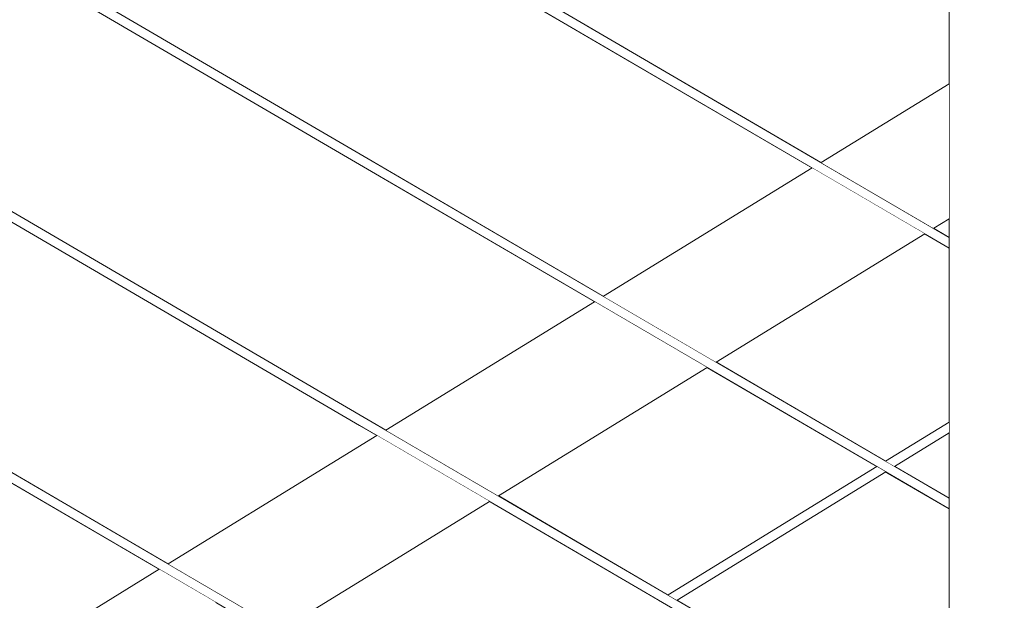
# Model space of a CAD drawing. Header units: millimetres. Extents: x -126680 to -83680, y 18016 to 39016.
# Tile 60 of 121: x -107898 to -107470, y 26402 to 26654. Entities that reach past the tile are written whole.
import ezdxf

# ---------------------------------------------------------------- set-up
doc = ezdxf.new("R2010")
doc.units = ezdxf.units.MM
doc.header["$MEASUREMENT"] = 0
doc.linetypes.add('Wipeout_Contour', pattern=[1000, 0, -1000])
doc.layers.add('Nowe_Konstrukcja - Schody', color=7, linetype='Continuous')
doc.layers.add('Nowe_Konstrukcja - Ściany zew', color=7, linetype='Continuous')
doc.layers.add('Nowe_Konstrukcja - Schody_Nr_pióra__101', color=250, linetype='Continuous', lineweight=13, true_color=0x333333)

msp = doc.modelspace()

# ---------------------------------------------------------------- wipeouts: each hides what was drawn before it
at = {"color": 254, "linetype": 'Wipeout_Contour', "lineweight": 0, "ltscale": 556092.68869}
msp.add_wipeout([(-108393.98, 26972.15), (-107644.11, 26533.92), (-107553.49, 26589.66), (-107749.99, 26704.5), (-108393.98, 27080.85)], dxfattribs=at).dxf.layer = 'Nowe_Konstrukcja - Ściany zew'

# ---------------------------------------------------------------- next in the draw order: wipeouts: each hides what was drawn before it
at = {"color": 254, "linetype": 'Wipeout_Contour', "lineweight": 0, "ltscale": 445183.525222}
msp.add_wipeout([(-108393.98, 26858.82), (-107738.59, 26475.8), (-107647.97, 26531.54), (-108393.98, 26967.52)], dxfattribs=at).dxf.layer = 'Nowe_Konstrukcja - Ściany zew'

# ---------------------------------------------------------------- next in the draw order: wipeouts: each hides what was drawn before it
at = {"color": 254, "linetype": 'Wipeout_Contour', "lineweight": 0, "ltscale": 445284.76607}
msp.add_wipeout([(-108393.98, 26854.19), (-108393.98, 26745.49), (-107833.08, 26417.69), (-107742.45, 26473.43)], dxfattribs=at).dxf.layer = 'Nowe_Konstrukcja - Ściany zew'

# ---------------------------------------------------------------- next in the draw order: wipeouts: each hides what was drawn before it
at = {"color": 254, "linetype": 'Wipeout_Contour', "lineweight": 0, "ltscale": 445386.329778}
msp.add_wipeout([(-108393.98, 26740.85), (-108393.98, 26632.15), (-107927.56, 26359.57), (-107836.94, 26415.31)], dxfattribs=at).dxf.layer = 'Nowe_Konstrukcja - Ściany zew'
at = {"color": 254, "linetype": 'Wipeout_Contour', "lineweight": 0, "ltscale": 443557.366629}
msp.add_wipeout([(-107784.14, 26389.09), (-107710.52, 26346.06), (-107619.9, 26401.8), (-107693.52, 26444.82)], dxfattribs=at).dxf.layer = 'Nowe_Konstrukcja - Ściany zew'

# ---------------------------------------------------------------- next in the draw order: wipeouts: each hides what was drawn before it
at = {"color": 254, "linetype": 'Wipeout_Contour', "lineweight": 0, "ltscale": 444228.037081}
msp.add_wipeout([(-107749.99, 26251.16), (-107749.69, 26251.67), (-108029.69, 26415.3), (-108029.99, 26414.8)], dxfattribs=at).dxf.layer = 'Nowe_Konstrukcja - Schody'
at = {"color": 254, "linetype": 'Wipeout_Contour', "lineweight": 0, "ltscale": 777810.10507}
msp.add_wipeout([(-108393.98, 27085.49), (-107747.97, 26707.95), (-107549.62, 26592.03), (-107493.98, 26626.26), (-107493.98, 26668.21), (-107749.99, 26817.83), (-108393.98, 27194.19)], dxfattribs=at).dxf.layer = 'Nowe_Konstrukcja - Ściany zew'
at = {"color": 254, "linetype": 'Wipeout_Contour', "lineweight": 0, "ltscale": 443245.73943}
msp.add_wipeout([(-107689.65, 26447.2), (-107616.04, 26404.18), (-107525.42, 26459.92), (-107599.03, 26502.94)], dxfattribs=at).dxf.layer = 'Nowe_Konstrukcja - Ściany zew'

# ---------------------------------------------------------------- next in the draw order: wipeouts: each hides what was drawn before it
at = {"color": 254, "linetype": 'Wipeout_Contour', "lineweight": 0, "ltscale": 444225.280537}
msp.add_wipeout([(-107748.98, 26252.89), (-107748.27, 26254.11), (-108028.27, 26417.75), (-108028.98, 26416.52)], dxfattribs=at).dxf.layer = 'Nowe_Konstrukcja - Schody'
at = {"color": 254, "linetype": 'Wipeout_Contour', "lineweight": 0, "ltscale": 553712.783444}
msp.add_wipeout([(-107504.55, 26561.06), (-107595.17, 26505.32), (-107521.55, 26462.29), (-107493.98, 26479.25), (-107493.98, 26554.88)], dxfattribs=at).dxf.layer = 'Nowe_Konstrukcja - Ściany zew'
at = {"color": 254, "linetype": 'Wipeout_Contour', "lineweight": 0, "ltscale": 553614.949771}
msp.add_wipeout([(-107521.5, 26457.63), (-107612.12, 26401.89), (-107521.55, 26348.96), (-107493.98, 26365.92), (-107493.98, 26441.55)], dxfattribs=at).dxf.layer = 'Nowe_Konstrukcja - Ściany zew'

# ---------------------------------------------------------------- next in the draw order: wipeouts: each hides what was drawn before it
at = {"color": 254, "linetype": 'Wipeout_Contour', "lineweight": 0, "ltscale": 444224.138778}
msp.add_wipeout([(-107748.27, 26254.11), (-107747.97, 26254.62), (-108027.97, 26418.25), (-108028.27, 26417.75)], dxfattribs=at).dxf.layer = 'Nowe_Konstrukcja - Schody'
at = {"color": 254, "linetype": 'Wipeout_Contour', "lineweight": 0, "ltscale": 332189.439411}
msp.add_wipeout([(-107500.69, 26563.43), (-107493.98, 26559.51), (-107493.98, 26567.56)], dxfattribs=at).dxf.layer = 'Nowe_Konstrukcja - Ściany zew'
at = {"color": 254, "linetype": 'Wipeout_Contour', "lineweight": 0, "ltscale": 332131.730579}
msp.add_wipeout([(-107493.98, 26474.56), (-107517.64, 26460.01), (-107493.98, 26446.18)], dxfattribs=at).dxf.layer = 'Nowe_Konstrukcja - Ściany zew'

# ---------------------------------------------------------------- next in the draw order: wipeouts: each hides what was drawn before it
at = {"color": 254, "linetype": 'Wipeout_Contour', "lineweight": 0, "ltscale": 553129.361801}
msp.add_wipeout([(-107493.98, 26775.92), (-107493.98, 25875.92), (-107468.98, 25875.92), (-107443.98, 25875.92), (-107443.98, 26775.92)], dxfattribs=at).dxf.layer = 'Nowe_Konstrukcja - Schody'
at = {"color": 254, "linetype": 'Wipeout_Contour', "lineweight": 0, "ltscale": 444335.74701}
msp.add_wipeout([(-107749.99, 26364.5), (-107749.69, 26365), (-108029.69, 26528.64), (-108029.99, 26528.13)], dxfattribs=at).dxf.layer = 'Nowe_Konstrukcja - Schody'

# ---------------------------------------------------------------- next in the draw order: wipeouts: each hides what was drawn before it
at = {"color": 254, "linetype": 'Wipeout_Contour', "lineweight": 0, "ltscale": 444332.99964}
msp.add_wipeout([(-107748.98, 26366.22), (-107748.27, 26367.44), (-108028.27, 26531.08), (-108028.98, 26529.86)], dxfattribs=at).dxf.layer = 'Nowe_Konstrukcja - Schody'

# ---------------------------------------------------------------- next in the draw order: wipeouts: each hides what was drawn before it
at = {"color": 254, "linetype": 'Wipeout_Contour', "lineweight": 0, "ltscale": 444331.861682}
msp.add_wipeout([(-107748.27, 26367.44), (-107747.97, 26367.95), (-108027.97, 26531.59), (-108028.27, 26531.08)], dxfattribs=at).dxf.layer = 'Nowe_Konstrukcja - Schody'

# ---------------------------------------------------------------- next in the draw order: wipeouts: each hides what was drawn before it
at = {"color": 254, "linetype": 'Wipeout_Contour', "lineweight": 0, "ltscale": 443253.65704}
msp.add_wipeout([(-107749.99, 26477.83), (-107493.98, 26328.21), (-107493.98, 26328.89), (-107749.69, 26478.33)], dxfattribs=at).dxf.layer = 'Nowe_Konstrukcja - Schody'

# ---------------------------------------------------------------- next in the draw order: wipeouts: each hides what was drawn before it
at = {"color": 254, "linetype": 'Wipeout_Contour', "lineweight": 0, "ltscale": 443253.618552}
msp.add_wipeout([(-107748.98, 26479.56), (-107493.98, 26330.53), (-107493.98, 26332.17), (-107748.27, 26480.78)], dxfattribs=at).dxf.layer = 'Nowe_Konstrukcja - Schody'

# ---------------------------------------------------------------- next in the draw order: wipeouts: each hides what was drawn before it
at = {"color": 254, "linetype": 'Wipeout_Contour', "lineweight": 0, "ltscale": 443253.599837}
msp.add_wipeout([(-107748.27, 26480.78), (-107493.98, 26332.17), (-107493.98, 26332.85), (-107747.97, 26481.28)], dxfattribs=at).dxf.layer = 'Nowe_Konstrukcja - Schody'

# ---------------------------------------------------------------- next in the draw order: wipeouts: each hides what was drawn before it
at = {"color": 254, "linetype": 'Wipeout_Contour', "lineweight": 0, "ltscale": 444443.893237}
msp.add_wipeout([(-107749.99, 26477.83), (-107749.69, 26478.33), (-108029.69, 26641.97), (-108029.99, 26641.46)], dxfattribs=at).dxf.layer = 'Nowe_Konstrukcja - Schody'

# ---------------------------------------------------------------- next in the draw order: wipeouts: each hides what was drawn before it
at = {"color": 254, "linetype": 'Wipeout_Contour', "lineweight": 0, "ltscale": 444441.15504}
msp.add_wipeout([(-107748.98, 26479.56), (-107748.27, 26480.78), (-108028.27, 26644.41), (-108028.98, 26643.19)], dxfattribs=at).dxf.layer = 'Nowe_Konstrukcja - Schody'

# ---------------------------------------------------------------- next in the draw order: wipeouts: each hides what was drawn before it
at = {"color": 254, "linetype": 'Wipeout_Contour', "lineweight": 0, "ltscale": 444440.020881}
msp.add_wipeout([(-107748.27, 26480.78), (-107747.97, 26481.28), (-108027.97, 26644.92), (-108028.27, 26644.41)], dxfattribs=at).dxf.layer = 'Nowe_Konstrukcja - Schody'

# ---------------------------------------------------------------- next in the draw order: wipeouts: each hides what was drawn before it
at = {"color": 254, "linetype": 'Wipeout_Contour', "lineweight": 0, "ltscale": 443361.890371}
msp.add_wipeout([(-107749.99, 26591.16), (-107493.98, 26441.55), (-107493.98, 26442.22), (-107749.69, 26591.67)], dxfattribs=at).dxf.layer = 'Nowe_Konstrukcja - Schody'

# ---------------------------------------------------------------- next in the draw order: wipeouts: each hides what was drawn before it
at = {"color": 254, "linetype": 'Wipeout_Contour', "lineweight": 0, "ltscale": 443361.861873}
msp.add_wipeout([(-107748.98, 26592.89), (-107493.98, 26443.86), (-107493.98, 26445.5), (-107748.27, 26594.11)], dxfattribs=at).dxf.layer = 'Nowe_Konstrukcja - Schody'

# ---------------------------------------------------------------- next in the draw order: wipeouts: each hides what was drawn before it
at = {"color": 254, "linetype": 'Wipeout_Contour', "lineweight": 0, "ltscale": 443361.847299}
msp.add_wipeout([(-107748.27, 26594.11), (-107493.98, 26445.5), (-107493.98, 26446.18), (-107747.97, 26594.62)], dxfattribs=at).dxf.layer = 'Nowe_Konstrukcja - Schody'

# ---------------------------------------------------------------- next in the draw order: linework, layer by layer
at = {"layer": 'Nowe_Konstrukcja - Schody_Nr_pióra__101', "color": 250, "linetype": 'Continuous', "lineweight": 13, "true_color": 0x333333}
for p, q in [((-107747.97, 26367.95), (-108027.97, 26531.59)), ((-107749.99, 26364.5), (-108029.99, 26528.13)), ((-107493.98, 26332.85), (-107747.97, 26481.28)), ((-107493.98, 26328.21), (-107749.99, 26477.83))]:
    msp.add_line(p, q, dxfattribs=at)

# ---------------------------------------------------------------- next in the draw order: wipeouts: each hides what was drawn before it
at = {"color": 254, "linetype": 'Wipeout_Contour', "lineweight": 0, "ltscale": 444552.475445}
msp.add_wipeout([(-107749.99, 26591.16), (-107749.69, 26591.67), (-108029.69, 26755.3), (-108029.99, 26754.8)], dxfattribs=at).dxf.layer = 'Nowe_Konstrukcja - Schody'

# ---------------------------------------------------------------- next in the draw order: wipeouts: each hides what was drawn before it
at = {"color": 254, "linetype": 'Wipeout_Contour', "lineweight": 0, "ltscale": 444549.746419}
msp.add_wipeout([(-107748.98, 26592.89), (-107748.27, 26594.11), (-108028.27, 26757.75), (-108028.98, 26756.52)], dxfattribs=at).dxf.layer = 'Nowe_Konstrukcja - Schody'
at = {"color": 254, "linetype": 'Wipeout_Contour', "lineweight": 0, "ltscale": 444229.939147}
msp.add_wipeout([(-107925.7, 26358.48), (-107920.39, 26355.38), (-107829.77, 26411.12), (-107835.08, 26414.22)], dxfattribs=at).dxf.layer = 'Nowe_Konstrukcja - Schody'

# ---------------------------------------------------------------- next in the draw order: wipeouts: each hides what was drawn before it
at = {"color": 254, "linetype": 'Wipeout_Contour', "lineweight": 0, "ltscale": 444548.616058}
msp.add_wipeout([(-107748.27, 26594.11), (-107747.97, 26594.62), (-108027.97, 26758.25), (-108028.27, 26757.75)], dxfattribs=at).dxf.layer = 'Nowe_Konstrukcja - Schody'
at = {"color": 254, "linetype": 'Wipeout_Contour', "lineweight": 0, "ltscale": 443954.003813}
msp.add_wipeout([(-107761.08, 26459.73), (-107831.21, 26416.6), (-107825.91, 26413.5), (-107758.24, 26455.12)], dxfattribs=at).dxf.layer = 'Nowe_Konstrukcja - Schody'
at = {"color": 254, "linetype": 'Wipeout_Contour', "lineweight": 0, "ltscale": 444200.53511}
msp.add_wipeout([(-107829.77, 26411.12), (-107920.39, 26355.38), (-107912.46, 26350.74), (-107821.83, 26406.48)], dxfattribs=at).dxf.layer = 'Nowe_Konstrukcja - Schody'

# ---------------------------------------------------------------- next in the draw order: wipeouts: each hides what was drawn before it
at = {"color": 254, "linetype": 'Wipeout_Contour', "lineweight": 0, "ltscale": 443470.560696}
msp.add_wipeout([(-107749.99, 26704.5), (-107493.98, 26554.88), (-107493.98, 26555.56), (-107749.69, 26705)], dxfattribs=at).dxf.layer = 'Nowe_Konstrukcja - Schody'
at = {"color": 254, "linetype": 'Wipeout_Contour', "lineweight": 0, "ltscale": 443929.681692}
msp.add_wipeout([(-107758.24, 26455.12), (-107825.91, 26413.5), (-107817.97, 26408.86), (-107753.99, 26448.21)], dxfattribs=at).dxf.layer = 'Nowe_Konstrukcja - Schody'
at = {"color": 254, "linetype": 'Wipeout_Contour', "lineweight": 0, "ltscale": 444162.117172}
msp.add_wipeout([(-107912.46, 26350.74), (-107903.09, 26345.27), (-107812.47, 26401.01), (-107821.83, 26406.48)], dxfattribs=at).dxf.layer = 'Nowe_Konstrukcja - Schody'

# ---------------------------------------------------------------- next in the draw order: wipeouts: each hides what was drawn before it
at = {"color": 254, "linetype": 'Wipeout_Contour', "lineweight": 0, "ltscale": 443470.542191}
msp.add_wipeout([(-107748.98, 26706.22), (-107493.98, 26557.2), (-107493.98, 26558.83), (-107748.27, 26707.44)], dxfattribs=at).dxf.layer = 'Nowe_Konstrukcja - Schody'
at = {"color": 254, "linetype": 'Wipeout_Contour', "lineweight": 0, "ltscale": 444245.852528}
msp.add_wipeout([(-107927.56, 26359.57), (-107925.7, 26358.48), (-107835.08, 26414.22), (-107836.94, 26415.31)], dxfattribs=at).dxf.layer = 'Nowe_Konstrukcja - Schody'

# ---------------------------------------------------------------- next in the draw order: linework, layer by layer
at = {"layer": 'Nowe_Konstrukcja - Schody_Nr_pióra__101', "color": 250, "linetype": 'Continuous', "lineweight": 13, "true_color": 0x333333}
msp.add_line((-107927.56, 26359.57), (-107836.94, 26415.31), dxfattribs=at)

# ---------------------------------------------------------------- next in the draw order: wipeouts: each hides what was drawn before it
at = {"color": 254, "linetype": 'Wipeout_Contour', "lineweight": 0, "ltscale": 443470.531752}
msp.add_wipeout([(-107748.27, 26707.44), (-107493.98, 26558.83), (-107493.98, 26559.51), (-107747.97, 26707.95)], dxfattribs=at).dxf.layer = 'Nowe_Konstrukcja - Schody'

# ---------------------------------------------------------------- next in the draw order: linework, layer by layer
at = {"layer": 'Nowe_Konstrukcja - Schody_Nr_pióra__101', "color": 250, "linetype": 'Continuous', "lineweight": 13, "true_color": 0x333333}
for p, q in [((-107493.98, 25875.92), (-107493.98, 26775.92)), ((-107747.97, 26594.62), (-108027.97, 26758.25)), ((-107749.99, 26591.16), (-108029.99, 26754.8)), ((-107493.98, 26559.51), (-107747.97, 26707.95)), ((-107493.98, 26554.88), (-107749.99, 26704.5)), ((-107747.97, 26481.28), (-108027.97, 26644.92)), ((-107749.99, 26477.83), (-108029.99, 26641.46)), ((-107493.98, 26446.18), (-107747.97, 26594.62)), ((-107493.98, 26441.55), (-107749.99, 26591.16))]:
    msp.add_line(p, q, dxfattribs=at)

# ---------------------------------------------------------------- next in the draw order: wipeouts: each hides what was drawn before it
at = {"color": 254, "linetype": 'Wipeout_Contour', "lineweight": 0, "ltscale": 442871.148327}
msp.add_wipeout([(-107493.98, 26478.57), (-107520.98, 26461.96), (-107519.6, 26461.15), (-107493.98, 26476.91)], dxfattribs=at).dxf.layer = 'Nowe_Konstrukcja - Schody'
at = {"color": 254, "linetype": 'Wipeout_Contour', "lineweight": 0, "ltscale": 443897.895771}
msp.add_wipeout([(-107817.97, 26408.86), (-107808.61, 26403.39), (-107748.98, 26440.06), (-107753.99, 26448.21)], dxfattribs=at).dxf.layer = 'Nowe_Konstrukcja - Schody'

# ---------------------------------------------------------------- next in the draw order: wipeouts: each hides what was drawn before it
at = {"color": 254, "linetype": 'Wipeout_Contour', "lineweight": 0, "ltscale": 442867.281478}
msp.add_wipeout([(-107493.98, 26476.91), (-107519.6, 26461.15), (-107518.21, 26460.34), (-107493.98, 26475.25)], dxfattribs=at).dxf.layer = 'Nowe_Konstrukcja - Schody'
at = {"color": 254, "linetype": 'Wipeout_Contour', "lineweight": 0, "ltscale": 443863.485445}
msp.add_wipeout([(-107748.98, 26440.06), (-107808.61, 26403.39), (-107799.24, 26397.91), (-107743.97, 26431.91)], dxfattribs=at).dxf.layer = 'Nowe_Konstrukcja - Schody'

# ---------------------------------------------------------------- next in the draw order: wipeouts: each hides what was drawn before it
at = {"color": 254, "linetype": 'Wipeout_Contour', "lineweight": 0, "ltscale": 442864.523014}
msp.add_wipeout([(-107518.21, 26460.34), (-107517.64, 26460.01), (-107493.98, 26474.56), (-107493.98, 26475.25)], dxfattribs=at).dxf.layer = 'Nowe_Konstrukcja - Schody'
at = {"color": 254, "linetype": 'Wipeout_Contour', "lineweight": 0, "ltscale": 443831.688224}
msp.add_wipeout([(-107799.24, 26397.91), (-107791.31, 26393.27), (-107739.72, 26425), (-107743.97, 26431.91)], dxfattribs=at).dxf.layer = 'Nowe_Konstrukcja - Schody'

# ---------------------------------------------------------------- next in the draw order: wipeouts: each hides what was drawn before it
at = {"color": 254, "linetype": 'Wipeout_Contour', "lineweight": 0, "ltscale": 442873.861322}
msp.add_wipeout([(-107521.55, 26462.29), (-107520.98, 26461.96), (-107493.98, 26478.57), (-107493.98, 26479.25)], dxfattribs=at).dxf.layer = 'Nowe_Konstrukcja - Schody'
at = {"color": 254, "linetype": 'Wipeout_Contour', "lineweight": 0, "ltscale": 443807.342748}
msp.add_wipeout([(-107739.72, 26425), (-107791.31, 26393.27), (-107786, 26390.17), (-107736.88, 26420.39)], dxfattribs=at).dxf.layer = 'Nowe_Konstrukcja - Schody'

# ---------------------------------------------------------------- next in the draw order: linework, layer by layer
at = {"layer": 'Nowe_Konstrukcja - Schody_Nr_pióra__101', "color": 250, "linetype": 'Continuous', "lineweight": 13, "true_color": 0x333333}
for p, q in [((-107521.55, 26462.29), (-107493.98, 26479.25)), ((-107517.64, 26460.01), (-107493.98, 26474.56))]:
    msp.add_line(p, q, dxfattribs=at)

# ---------------------------------------------------------------- next in the draw order: wipeouts: each hides what was drawn before it
at = {"color": 254, "linetype": 'Wipeout_Contour', "lineweight": 0, "ltscale": 443794.15315}
msp.add_wipeout([(-107786, 26390.17), (-107784.14, 26389.09), (-107735.88, 26418.77), (-107736.88, 26420.39)], dxfattribs=at).dxf.layer = 'Nowe_Konstrukcja - Schody'

# ---------------------------------------------------------------- next in the draw order: wipeouts: each hides what was drawn before it
at = {"color": 254, "linetype": 'Wipeout_Contour', "lineweight": 0, "ltscale": 443967.157976}
msp.add_wipeout([(-107762.08, 26461.35), (-107833.08, 26417.69), (-107831.21, 26416.6), (-107761.08, 26459.73)], dxfattribs=at).dxf.layer = 'Nowe_Konstrukcja - Schody'

# ---------------------------------------------------------------- next in the draw order: wipeouts: each hides what was drawn before it
at = {"color": 254, "linetype": 'Wipeout_Contour', "lineweight": 0, "ltscale": 443804.445148}
msp.add_wipeout([(-107761.08, 26459.73), (-107758.24, 26455.12), (-107735.29, 26469.24), (-107740.59, 26472.34)], dxfattribs=at).dxf.layer = 'Nowe_Konstrukcja - Schody'

# ---------------------------------------------------------------- next in the draw order: wipeouts: each hides what was drawn before it
at = {"color": 254, "linetype": 'Wipeout_Contour', "lineweight": 0, "ltscale": 443606.611055}
msp.add_wipeout([(-107646.11, 26530.45), (-107736.73, 26474.71), (-107731.43, 26471.61), (-107640.8, 26527.35)], dxfattribs=at).dxf.layer = 'Nowe_Konstrukcja - Schody'
at = {"color": 254, "linetype": 'Wipeout_Contour', "lineweight": 0, "ltscale": 443780.088537}
msp.add_wipeout([(-107758.24, 26455.12), (-107753.99, 26448.21), (-107727.35, 26464.6), (-107735.29, 26469.24)], dxfattribs=at).dxf.layer = 'Nowe_Konstrukcja - Schody'

# ---------------------------------------------------------------- next in the draw order: wipeouts: each hides what was drawn before it
at = {"color": 254, "linetype": 'Wipeout_Contour', "lineweight": 0, "ltscale": 443295.285127}
msp.add_wipeout([(-107642.25, 26532.83), (-107636.94, 26529.73), (-107546.32, 26585.47), (-107551.62, 26588.57)], dxfattribs=at).dxf.layer = 'Nowe_Konstrukcja - Schody'
at = {"color": 254, "linetype": 'Wipeout_Contour', "lineweight": 0, "ltscale": 443577.194699}
msp.add_wipeout([(-107640.8, 26527.35), (-107731.43, 26471.61), (-107723.49, 26466.97), (-107632.87, 26522.71)], dxfattribs=at).dxf.layer = 'Nowe_Konstrukcja - Schody'
at = {"color": 254, "linetype": 'Wipeout_Contour', "lineweight": 0, "ltscale": 443748.288726}
msp.add_wipeout([(-107727.35, 26464.6), (-107753.99, 26448.21), (-107748.98, 26440.06), (-107717.99, 26459.13)], dxfattribs=at).dxf.layer = 'Nowe_Konstrukcja - Schody'

# ---------------------------------------------------------------- next in the draw order: wipeouts: each hides what was drawn before it
at = {"color": 254, "linetype": 'Wipeout_Contour', "lineweight": 0, "ltscale": 443049.240441}
msp.add_wipeout([(-107493.98, 26624.02), (-107547.76, 26590.94), (-107542.46, 26587.84), (-107493.98, 26617.66)], dxfattribs=at).dxf.layer = 'Nowe_Konstrukcja - Schody'
at = {"color": 254, "linetype": 'Wipeout_Contour', "lineweight": 0, "ltscale": 443265.86258}
msp.add_wipeout([(-107636.94, 26529.73), (-107629, 26525.09), (-107538.38, 26580.83), (-107546.32, 26585.47)], dxfattribs=at).dxf.layer = 'Nowe_Konstrukcja - Schody'
at = {"color": 254, "linetype": 'Wipeout_Contour', "lineweight": 0, "ltscale": 443538.76059}
msp.add_wipeout([(-107723.49, 26466.97), (-107714.12, 26461.5), (-107623.5, 26517.24), (-107632.87, 26522.71)], dxfattribs=at).dxf.layer = 'Nowe_Konstrukcja - Schody'
at = {"color": 254, "linetype": 'Wipeout_Contour', "lineweight": 0, "ltscale": 443713.881101}
msp.add_wipeout([(-107748.98, 26440.06), (-107743.97, 26431.91), (-107708.62, 26453.65), (-107717.99, 26459.13)], dxfattribs=at).dxf.layer = 'Nowe_Konstrukcja - Schody'

# ---------------------------------------------------------------- next in the draw order: wipeouts: each hides what was drawn before it
at = {"color": 254, "linetype": 'Wipeout_Contour', "lineweight": 0, "ltscale": 443030.760628}
msp.add_wipeout([(-107493.98, 26617.66), (-107542.46, 26587.84), (-107534.52, 26583.2), (-107493.98, 26608.14)], dxfattribs=at).dxf.layer = 'Nowe_Konstrukcja - Schody'
at = {"color": 254, "linetype": 'Wipeout_Contour', "lineweight": 0, "ltscale": 443227.420391}
msp.add_wipeout([(-107629, 26525.09), (-107619.64, 26519.62), (-107529.02, 26575.36), (-107538.38, 26580.83)], dxfattribs=at).dxf.layer = 'Nowe_Konstrukcja - Schody'
at = {"color": 254, "linetype": 'Wipeout_Contour', "lineweight": 0, "ltscale": 443497.160144}
msp.add_wipeout([(-107623.5, 26517.24), (-107714.12, 26461.5), (-107704.76, 26456.03), (-107614.14, 26511.77)], dxfattribs=at).dxf.layer = 'Nowe_Konstrukcja - Schody'
at = {"color": 254, "linetype": 'Wipeout_Contour', "lineweight": 0, "ltscale": 443817.659033}
msp.add_wipeout([(-107762.08, 26461.35), (-107761.08, 26459.73), (-107740.59, 26472.34), (-107742.45, 26473.43)], dxfattribs=at).dxf.layer = 'Nowe_Konstrukcja - Schody'
at = {"color": 254, "linetype": 'Wipeout_Contour', "lineweight": 0, "ltscale": 443682.101475}
msp.add_wipeout([(-107743.97, 26431.91), (-107739.72, 26425), (-107700.68, 26449.01), (-107708.62, 26453.65)], dxfattribs=at).dxf.layer = 'Nowe_Konstrukcja - Schody'

# ---------------------------------------------------------------- next in the draw order: linework, layer by layer
at = {"layer": 'Nowe_Konstrukcja - Schody_Nr_pióra__101', "color": 250, "linetype": 'Continuous', "lineweight": 13, "true_color": 0x333333}
for p, q in [((-107762.08, 26461.35), (-107742.45, 26473.43)), ((-107833.08, 26417.69), (-107762.08, 26461.35))]:
    msp.add_line(p, q, dxfattribs=at)

# ---------------------------------------------------------------- next in the draw order: wipeouts: each hides what was drawn before it
at = {"color": 254, "linetype": 'Wipeout_Contour', "lineweight": 0, "ltscale": 443006.60464}
msp.add_wipeout([(-107534.52, 26583.2), (-107525.15, 26577.73), (-107493.98, 26596.91), (-107493.98, 26608.14)], dxfattribs=at).dxf.layer = 'Nowe_Konstrukcja - Schody'
at = {"color": 254, "linetype": 'Wipeout_Contour', "lineweight": 0, "ltscale": 443185.811164}
msp.add_wipeout([(-107619.64, 26519.62), (-107610.28, 26514.14), (-107519.65, 26569.88), (-107529.02, 26575.36)], dxfattribs=at).dxf.layer = 'Nowe_Konstrukcja - Schody'
at = {"color": 254, "linetype": 'Wipeout_Contour', "lineweight": 0, "ltscale": 443458.726625}
msp.add_wipeout([(-107614.14, 26511.77), (-107704.76, 26456.03), (-107696.82, 26451.39), (-107606.2, 26507.13)], dxfattribs=at).dxf.layer = 'Nowe_Konstrukcja - Schody'
at = {"color": 254, "linetype": 'Wipeout_Contour', "lineweight": 0, "ltscale": 443657.788159}
msp.add_wipeout([(-107739.72, 26425), (-107736.88, 26420.39), (-107695.38, 26445.91), (-107700.68, 26449.01)], dxfattribs=at).dxf.layer = 'Nowe_Konstrukcja - Schody'

# ---------------------------------------------------------------- next in the draw order: wipeouts: each hides what was drawn before it
at = {"color": 254, "linetype": 'Wipeout_Contour', "lineweight": 0, "ltscale": 442980.459032}
msp.add_wipeout([(-107525.15, 26577.73), (-107515.79, 26572.26), (-107493.98, 26585.67), (-107493.98, 26596.91)], dxfattribs=at).dxf.layer = 'Nowe_Konstrukcja - Schody'
at = {"color": 254, "linetype": 'Wipeout_Contour', "lineweight": 0, "ltscale": 443147.369535}
msp.add_wipeout([(-107519.65, 26569.88), (-107610.28, 26514.14), (-107602.34, 26509.5), (-107511.72, 26565.24)], dxfattribs=at).dxf.layer = 'Nowe_Konstrukcja - Schody'
at = {"color": 254, "linetype": 'Wipeout_Contour', "lineweight": 0, "ltscale": 443429.31106}
msp.add_wipeout([(-107606.2, 26507.13), (-107696.82, 26451.39), (-107691.52, 26448.29), (-107600.9, 26504.03)], dxfattribs=at).dxf.layer = 'Nowe_Konstrukcja - Schody'
at = {"color": 254, "linetype": 'Wipeout_Contour', "lineweight": 0, "ltscale": 443644.64453}
msp.add_wipeout([(-107695.38, 26445.91), (-107736.88, 26420.39), (-107735.88, 26418.77), (-107693.52, 26444.82)], dxfattribs=at).dxf.layer = 'Nowe_Konstrukcja - Schody'

# ---------------------------------------------------------------- next in the draw order: linework, layer by layer
at = {"layer": 'Nowe_Konstrukcja - Schody_Nr_pióra__101', "color": 250, "linetype": 'Continuous', "lineweight": 13, "true_color": 0x333333}
for p, q in [((-107735.88, 26418.77), (-107693.52, 26444.82)), ((-107784.14, 26389.09), (-107735.88, 26418.77))]:
    msp.add_line(p, q, dxfattribs=at)

# ---------------------------------------------------------------- next in the draw order: wipeouts: each hides what was drawn before it
at = {"color": 254, "linetype": 'Wipeout_Contour', "lineweight": 0, "ltscale": 442956.306118}
msp.add_wipeout([(-107515.79, 26572.26), (-107507.85, 26567.62), (-107493.98, 26576.15), (-107493.98, 26585.67)], dxfattribs=at).dxf.layer = 'Nowe_Konstrukcja - Schody'
at = {"color": 254, "linetype": 'Wipeout_Contour', "lineweight": 0, "ltscale": 443117.947774}
msp.add_wipeout([(-107511.72, 26565.24), (-107602.34, 26509.5), (-107597.03, 26506.4), (-107506.41, 26562.14)], dxfattribs=at).dxf.layer = 'Nowe_Konstrukcja - Schody'
at = {"color": 254, "linetype": 'Wipeout_Contour', "lineweight": 0, "ltscale": 443413.39151}
msp.add_wipeout([(-107600.9, 26504.03), (-107691.52, 26448.29), (-107689.65, 26447.2), (-107599.03, 26502.94)], dxfattribs=at).dxf.layer = 'Nowe_Konstrukcja - Schody'

# ---------------------------------------------------------------- next in the draw order: wipeouts: each hides what was drawn before it
at = {"color": 254, "linetype": 'Wipeout_Contour', "lineweight": 0, "ltscale": 442937.796535}
msp.add_wipeout([(-107507.85, 26567.62), (-107502.55, 26564.52), (-107493.98, 26569.79), (-107493.98, 26576.15)], dxfattribs=at).dxf.layer = 'Nowe_Konstrukcja - Schody'
at = {"color": 254, "linetype": 'Wipeout_Contour', "lineweight": 0, "ltscale": 443102.024894}
msp.add_wipeout([(-107597.03, 26506.4), (-107595.17, 26505.32), (-107504.55, 26561.06), (-107506.41, 26562.14)], dxfattribs=at).dxf.layer = 'Nowe_Konstrukcja - Schody'
at = {"color": 254, "linetype": 'Wipeout_Contour', "lineweight": 0, "ltscale": 443622.531104}
msp.add_wipeout([(-107647.97, 26531.54), (-107738.59, 26475.8), (-107736.73, 26474.71), (-107646.11, 26530.45)], dxfattribs=at).dxf.layer = 'Nowe_Konstrukcja - Schody'
at = {"color": 254, "linetype": 'Wipeout_Contour', "lineweight": 0, "ltscale": 443076.602722}
msp.add_wipeout([(-107524.84, 26459.58), (-107615.47, 26403.84), (-107614.08, 26403.03), (-107523.46, 26458.77)], dxfattribs=at).dxf.layer = 'Nowe_Konstrukcja - Schody'

# ---------------------------------------------------------------- next in the draw order: linework, layer by layer
at = {"layer": 'Nowe_Konstrukcja - Schody_Nr_pióra__101', "color": 250, "linetype": 'Continuous', "lineweight": 13, "true_color": 0x333333}
msp.add_line((-107738.59, 26475.8), (-107647.97, 26531.54), dxfattribs=at)

# ---------------------------------------------------------------- next in the draw order: wipeouts: each hides what was drawn before it
at = {"color": 254, "linetype": 'Wipeout_Contour', "lineweight": 0, "ltscale": 443311.208545}
msp.add_wipeout([(-107644.11, 26533.92), (-107642.25, 26532.83), (-107551.62, 26588.57), (-107553.49, 26589.66)], dxfattribs=at).dxf.layer = 'Nowe_Konstrukcja - Schody'
at = {"color": 254, "linetype": 'Wipeout_Contour', "lineweight": 0, "ltscale": 442927.635206}
msp.add_wipeout([(-107493.98, 26569.79), (-107502.55, 26564.52), (-107500.69, 26563.43), (-107493.98, 26567.56)], dxfattribs=at).dxf.layer = 'Nowe_Konstrukcja - Schody'
at = {"color": 254, "linetype": 'Wipeout_Contour', "lineweight": 0, "ltscale": 443070.453856}
msp.add_wipeout([(-107614.08, 26403.03), (-107612.7, 26402.23), (-107522.08, 26457.96), (-107523.46, 26458.77)], dxfattribs=at).dxf.layer = 'Nowe_Konstrukcja - Schody'

# ---------------------------------------------------------------- next in the draw order: linework, layer by layer
at = {"layer": 'Nowe_Konstrukcja - Schody_Nr_pióra__101', "color": 250, "linetype": 'Continuous', "lineweight": 13, "true_color": 0x333333}
for p, q in [((-107644.11, 26533.92), (-107553.49, 26589.66)), ((-107500.69, 26563.43), (-107493.98, 26567.56)), ((-107595.17, 26505.32), (-107504.55, 26561.06))]:
    msp.add_line(p, q, dxfattribs=at)

# ---------------------------------------------------------------- next in the draw order: wipeouts: each hides what was drawn before it
at = {"color": 254, "linetype": 'Wipeout_Contour', "lineweight": 0, "ltscale": 443059.22022}
msp.add_wipeout([(-107493.98, 26626.26), (-107549.62, 26592.03), (-107547.76, 26590.94), (-107493.98, 26624.02)], dxfattribs=at).dxf.layer = 'Nowe_Konstrukcja - Schody'
at = {"color": 254, "linetype": 'Wipeout_Contour', "lineweight": 0, "ltscale": 443066.105933}
msp.add_wipeout([(-107612.7, 26402.23), (-107612.12, 26401.89), (-107521.5, 26457.63), (-107522.08, 26457.96)], dxfattribs=at).dxf.layer = 'Nowe_Konstrukcja - Schody'

# ---------------------------------------------------------------- next in the draw order: linework, layer by layer
at = {"layer": 'Nowe_Konstrukcja - Schody_Nr_pióra__101', "color": 250, "linetype": 'Continuous', "lineweight": 13, "true_color": 0x333333}
msp.add_line((-107549.62, 26592.03), (-107493.98, 26626.26), dxfattribs=at)

# ---------------------------------------------------------------- next in the draw order: wipeouts: each hides what was drawn before it
at = {"color": 254, "linetype": 'Wipeout_Contour', "lineweight": 0, "ltscale": 443080.950615}
msp.add_wipeout([(-107525.42, 26459.92), (-107616.04, 26404.18), (-107615.47, 26403.84), (-107524.84, 26459.58)], dxfattribs=at).dxf.layer = 'Nowe_Konstrukcja - Schody'

# ---------------------------------------------------------------- next in the draw order: linework, layer by layer
at = {"layer": 'Nowe_Konstrukcja - Schody_Nr_pióra__101', "color": 250, "linetype": 'Continuous', "lineweight": 13, "true_color": 0x333333}
for p, q in [((-107689.65, 26447.2), (-107599.03, 26502.94)), ((-107616.04, 26404.18), (-107525.42, 26459.92)), ((-107612.12, 26401.89), (-107521.5, 26457.63))]:
    msp.add_line(p, q, dxfattribs=at)

doc.saveas('drawing.dxf')
